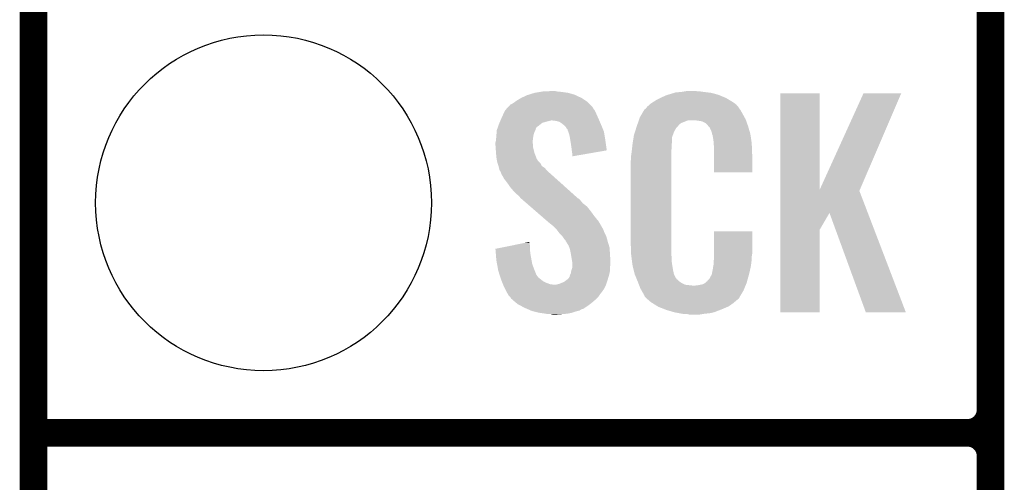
# Model space of a CAD drawing. Extents: x -0.05 to 0.95, y -0.15 to 1.54.
# Tile 6 of 44: x -0.05 to 0.16, y 0.34 to 0.44. Entities that reach past the tile are written whole.
import ezdxf

# ---------------------------------------------------------------- set-up
doc = ezdxf.new("R2010")
doc.units = 0
doc.layers.get('0').update_dxf_attribs({"linetype": 'CONTINUOUS'})
for name, color, linetype in [('HOD_CAP_2_CLICK_V101_GKO', 5, 'CONTINUOUS'), ('HOD_CAP_2_CLICK_V101_GTO', 14, 'CONTINUOUS'), ('HOD_CAP_2_CLICK_V101_GTS', 12, 'CONTINUOUS')]:
    doc.layers.add(name, color=color, linetype=linetype)

# ---------------------------------------------------------------- blocks, each defined once
blk = doc.blocks.new('ROUND_15')
blk.add_circle((0, 0), 0.0365)

msp = doc.modelspace()

# ---------------------------------------------------------------- linework, layer by layer
at = {"layer": 'HOD_CAP_2_CLICK_V101_GKO', "const_width": 0.006}
msp.add_lwpolyline([(-0.05, -0.15), (-0.05, 1.45)], dxfattribs=at)
at = {"layer": 'HOD_CAP_2_CLICK_V101_GTO', "const_width": 0.006}
for points in [[(0.158, -0.022), (0.158, 0.722)], [(0.158, 0.355), (0.158, 0.445)], [(-0.05, 0.35), (0.153, 0.35)], [(-0.05, 0.35), (0.153, 0.35)], [(0.158, 0.255), (0.158, 0.345)]]:
    msp.add_lwpolyline(points, dxfattribs=at)
for points in [[(0.153, 0.35, 0.414214), (0.158, 0.355)], [(0.158, 0.345, 0.414214), (0.153, 0.35)], [(0.158, 0.345, 0.414214), (0.153, 0.35)]]:
    msp.add_lwpolyline(points, format="xyb", dxfattribs=at)
at = {"layer": 'HOD_CAP_2_CLICK_V101_GTO'}
for points in [[(0.05762, 0.4235), (0.0589, 0.4239), (0.0676, 0.4235), (0.0662, 0.4239)], [(0.0589, 0.4239), (0.0601, 0.4241), (0.0662, 0.4239), (0.0648, 0.4241)], [(0.0601, 0.4241), (0.0607, 0.4242), (0.0648, 0.4241), (0.0638, 0.4242)], [(0.0607, 0.4242), (0.0628, 0.4243), (0.0638, 0.4242), (0.0633, 0.4243)], [(0.08793, 0.4235), (0.08927, 0.4239), (0.0988, 0.4235), (0.0973, 0.4239)], [(0.08927, 0.4239), (0.0896, 0.424), (0.0973, 0.4239), (0.0965, 0.424)], [(0.0896, 0.424), (0.0908, 0.4241), (0.0965, 0.424), (0.0957, 0.4241)], [(0.0908, 0.4241), (0.0914, 0.4242), (0.0957, 0.4241), (0.095, 0.4242)], [(0.0914, 0.4242), (0.092, 0.4243), (0.0945, 0.4242), (0.094, 0.4243)], [(0.1123, 0.4029), (0.1123, 0.4238), (0.1209, 0.4029), (0.1209, 0.4238)], [(0.1123, 0.4238), (0.1123, 0.4238), (0.1209, 0.4238), (0.1123, 0.4238)], [(0.1209, 0.4029), (0.1304, 0.4238), (0.12963, 0.4029), (0.1386, 0.4238)], [(0.1304, 0.4238), (0.1304, 0.4238), (0.1386, 0.4238), (0.1304, 0.4238)], [(0.0538, 0.4214), (0.0543, 0.4217), (0.0709, 0.4214), (0.0706, 0.4217)], [(0.0543, 0.4217), (0.05472, 0.422), (0.0706, 0.4217), (0.0703, 0.422)], [(0.05472, 0.422), (0.055, 0.4222), (0.0703, 0.422), (0.07, 0.4222)], [(0.055, 0.4222), (0.056, 0.4228), (0.07, 0.4222), (0.0691, 0.4228)], [(0.056, 0.4228), (0.0573, 0.4234), (0.0691, 0.4228), (0.06781, 0.4234)], [(0.0573, 0.4234), (0.05762, 0.4235), (0.06781, 0.4234), (0.0676, 0.4235)], [(0.08397, 0.4214), (0.0842, 0.4216), (0.1027, 0.4214), (0.10242, 0.4216)], [(0.0842, 0.4216), (0.08467, 0.4219), (0.10242, 0.4216), (0.102, 0.4219)], [(0.08467, 0.4219), (0.0853, 0.4223), (0.102, 0.4219), (0.10133, 0.4223)], [(0.0853, 0.4223), (0.0863, 0.4228), (0.10133, 0.4223), (0.1005, 0.4228)], [(0.0863, 0.4228), (0.0867, 0.423), (0.1005, 0.4228), (0.10001, 0.423)], [(0.0867, 0.423), (0.0876, 0.4234), (0.10001, 0.423), (0.09904, 0.4234)], [(0.0876, 0.4234), (0.08793, 0.4235), (0.09904, 0.4234), (0.0988, 0.4235)], [(0.05217, 0.4194), (0.0525, 0.4201), (0.0723, 0.4194), (0.07195, 0.4201)], [(0.0525, 0.4201), (0.05259, 0.4202), (0.07195, 0.4201), (0.0719, 0.4202)], [(0.05259, 0.4202), (0.05296, 0.4206), (0.0719, 0.4202), (0.0716, 0.4206)], [(0.05296, 0.4206), (0.05314, 0.4208), (0.0716, 0.4206), (0.0715, 0.4208)], [(0.05314, 0.4208), (0.0536, 0.4213), (0.0715, 0.4208), (0.071, 0.4213)], [(0.0536, 0.4213), (0.0538, 0.4214), (0.071, 0.4213), (0.0709, 0.4214)], [(0.08215, 0.4192), (0.08268, 0.4201), (0.1042, 0.4192), (0.1037, 0.4201)], [(0.08268, 0.4201), (0.0828, 0.4203), (0.1037, 0.4201), (0.10355, 0.4203)], [(0.0828, 0.4203), (0.083, 0.4204), (0.10355, 0.4203), (0.10347, 0.4204)], [(0.083, 0.4204), (0.08308, 0.4205), (0.10347, 0.4204), (0.1034, 0.4205)], [(0.08308, 0.4205), (0.08324, 0.4207), (0.1034, 0.4205), (0.1033, 0.4207)], [(0.08324, 0.4207), (0.0834, 0.4209), (0.1033, 0.4207), (0.10313, 0.4209)], [(0.0834, 0.4209), (0.08397, 0.4214), (0.10313, 0.4209), (0.1027, 0.4214)], [(0.0512, 0.4172), (0.05129, 0.4174), (0.06035, 0.4172), (0.0606, 0.4174)], [(0.05129, 0.4174), (0.05141, 0.4177), (0.0606, 0.4174), (0.0617, 0.4177)], [(0.05141, 0.4177), (0.0515, 0.4179), (0.0617, 0.4177), (0.0625, 0.4179)], [(0.0515, 0.4179), (0.05167, 0.4183), (0.07297, 0.4179), (0.0728, 0.4183)], [(0.05167, 0.4183), (0.0518, 0.4186), (0.0728, 0.4183), (0.07266, 0.4186)], [(0.0518, 0.4186), (0.05217, 0.4194), (0.07266, 0.4186), (0.0723, 0.4194)], [(0.0636, 0.4178), (0.0628, 0.4179), (0.07301, 0.4178), (0.07297, 0.4179)], [(0.0643, 0.4176), (0.0636, 0.4178), (0.0731, 0.4176), (0.07301, 0.4178)], [(0.0649, 0.4172), (0.0643, 0.4176), (0.07327, 0.4172), (0.0731, 0.4176)], [(0.08135, 0.4173), (0.08155, 0.4179), (0.0907, 0.4173), (0.0922, 0.4179)], [(0.08155, 0.4179), (0.08156, 0.4179), (0.0922, 0.4179), (0.0941, 0.4179)], [(0.08156, 0.4179), (0.08162, 0.4181), (0.10487, 0.4179), (0.1048, 0.4181)], [(0.08162, 0.4181), (0.0818, 0.4186), (0.1048, 0.4181), (0.10453, 0.4186)], [(0.0818, 0.4186), (0.08215, 0.4192), (0.10453, 0.4186), (0.1042, 0.4192)], [(0.0948, 0.4178), (0.0941, 0.4179), (0.10491, 0.4178), (0.10487, 0.4179)], [(0.0953, 0.4177), (0.0948, 0.4178), (0.10494, 0.4177), (0.10491, 0.4178)], [(0.0961, 0.4173), (0.0953, 0.4177), (0.10509, 0.4173), (0.10494, 0.4177)], [(0.0964, 0.417), (0.0961, 0.4173), (0.10519, 0.417), (0.10509, 0.4173)], [(0.05062, 0.4148), (0.05067, 0.4154), (0.0587, 0.4148), (0.0589, 0.4154)], [(0.05067, 0.4154), (0.0507, 0.4158), (0.0589, 0.4154), (0.0591, 0.4158)], [(0.0507, 0.4158), (0.05084, 0.4162), (0.0591, 0.4158), (0.0592, 0.4162)], [(0.05084, 0.4162), (0.05095, 0.4165), (0.0592, 0.4162), (0.0594, 0.4165)], [(0.05095, 0.4165), (0.05099, 0.4166), (0.0594, 0.4165), (0.0596, 0.4166)], [(0.05099, 0.4166), (0.0512, 0.4172), (0.0596, 0.4166), (0.06035, 0.4172)], [(0.06527, 0.4169), (0.0649, 0.4172), (0.0734, 0.4169), (0.07327, 0.4172)], [(0.0654, 0.4168), (0.06527, 0.4169), (0.07344, 0.4168), (0.0734, 0.4169)], [(0.0657, 0.4165), (0.0654, 0.4168), (0.07356, 0.4165), (0.07344, 0.4168)], [(0.0659, 0.4161), (0.0657, 0.4165), (0.07372, 0.4161), (0.07356, 0.4165)], [(0.0661, 0.4159), (0.0659, 0.4161), (0.0738, 0.4159), (0.07372, 0.4161)], [(0.0661, 0.4158), (0.0661, 0.4159), (0.07384, 0.4158), (0.0738, 0.4159)], [(0.06625, 0.4154), (0.0661, 0.4158), (0.074, 0.4154), (0.07384, 0.4158)], [(0.0664, 0.415), (0.06625, 0.4154), (0.07406, 0.415), (0.074, 0.4154)], [(0.0805, 0.4147), (0.08072, 0.4154), (0.08895, 0.4147), (0.0892, 0.4154)], [(0.08072, 0.4154), (0.08101, 0.4163), (0.0892, 0.4154), (0.0897, 0.4163)], [(0.08101, 0.4163), (0.0811, 0.4166), (0.0897, 0.4163), (0.09, 0.4166)], [(0.0811, 0.4166), (0.08113, 0.4167), (0.09, 0.4166), (0.0901, 0.4167)], [(0.08113, 0.4167), (0.0812, 0.4169), (0.0901, 0.4167), (0.0902, 0.4169)], [(0.0812, 0.4169), (0.08135, 0.4173), (0.0902, 0.4169), (0.0907, 0.4173)], [(0.09666, 0.4167), (0.0964, 0.417), (0.1053, 0.4167), (0.10519, 0.417)], [(0.097, 0.4163), (0.09666, 0.4167), (0.10542, 0.4163), (0.1053, 0.4167)], [(0.0974, 0.4154), (0.097, 0.4163), (0.10568, 0.4154), (0.10542, 0.4163)], [(0.09748, 0.415), (0.0974, 0.4154), (0.1058, 0.415), (0.10568, 0.4154)], [(0.0504, 0.4131), (0.05047, 0.4134), (0.0585, 0.4131), (0.0585, 0.4134)], [(0.0504, 0.413), (0.0504, 0.4131), (0.0585, 0.413), (0.0585, 0.4131)], [(0.05047, 0.4134), (0.0505, 0.4135), (0.0585, 0.4134), (0.05851, 0.4135)], [(0.0505, 0.4135), (0.05057, 0.4142), (0.05851, 0.4135), (0.0586, 0.4142)], [(0.05057, 0.4142), (0.0506, 0.4145), (0.0586, 0.4142), (0.05865, 0.4145)], [(0.0506, 0.4145), (0.05062, 0.4148), (0.05865, 0.4145), (0.0587, 0.4148)], [(0.0666, 0.4141), (0.0664, 0.415), (0.07421, 0.4141), (0.07406, 0.415)], [(0.06669, 0.4135), (0.0666, 0.4141), (0.0743, 0.4135), (0.07421, 0.4141)], [(0.0669, 0.4122), (0.06669, 0.4135), (0.07449, 0.4122), (0.0743, 0.4135)], [(0.0802, 0.4128), (0.08026, 0.4132), (0.08872, 0.4128), (0.0888, 0.4132)], [(0.08026, 0.4132), (0.08044, 0.4143), (0.0888, 0.4132), (0.0888, 0.4143)], [(0.08044, 0.4143), (0.0805, 0.4147), (0.0888, 0.4143), (0.08895, 0.4147)], [(0.0975, 0.4149), (0.09748, 0.415), (0.10582, 0.4149), (0.1058, 0.415)], [(0.0976, 0.4147), (0.0975, 0.4149), (0.10584, 0.4147), (0.10582, 0.4149)], [(0.0976, 0.4146), (0.0976, 0.4147), (0.10586, 0.4146), (0.10584, 0.4147)], [(0.0977, 0.4141), (0.0976, 0.4146), (0.10594, 0.4141), (0.10586, 0.4146)], [(0.0978, 0.4134), (0.0977, 0.4141), (0.10604, 0.4134), (0.10594, 0.4141)], [(0.09783, 0.413), (0.0978, 0.4134), (0.1061, 0.413), (0.10604, 0.4134)], [(0.0504, 0.4126), (0.0504, 0.413), (0.0586, 0.4126), (0.0585, 0.413)], [(0.05044, 0.412), (0.0504, 0.4126), (0.0586, 0.412), (0.0586, 0.4126)], [(0.0505, 0.4112), (0.05044, 0.412), (0.0588, 0.4112), (0.0586, 0.412)], [(0.05053, 0.4108), (0.0505, 0.4112), (0.0589, 0.4108), (0.0588, 0.4112)], [(0.067, 0.4114), (0.0669, 0.4122), (0.0746, 0.4114), (0.07449, 0.4122)], [(0.0671, 0.4107), (0.067, 0.4114), (0.07056, 0.4107), (0.0746, 0.4114)], [(0.0799, 0.4103), (0.08, 0.411), (0.0886, 0.4103), (0.0886, 0.411)], [(0.08, 0.411), (0.08001, 0.4111), (0.0886, 0.411), (0.0886, 0.4111)], [(0.08001, 0.4111), (0.0801, 0.4119), (0.0886, 0.4111), (0.0887, 0.4119)], [(0.0801, 0.4119), (0.08019, 0.4127), (0.0887, 0.4119), (0.0887, 0.4127)], [(0.08019, 0.4127), (0.0802, 0.4128), (0.0887, 0.4127), (0.08872, 0.4128)], [(0.0979, 0.4121), (0.09783, 0.413), (0.10614, 0.4121), (0.1061, 0.413)], [(0.0979, 0.4106), (0.0979, 0.4121), (0.1062, 0.4106), (0.10614, 0.4121)], [(0.0506, 0.4099), (0.05053, 0.4108), (0.05925, 0.4099), (0.0589, 0.4108)], [(0.05067, 0.4095), (0.0506, 0.4099), (0.0594, 0.4095), (0.05925, 0.4099)], [(0.05069, 0.4094), (0.05067, 0.4095), (0.0595, 0.4094), (0.0594, 0.4095)], [(0.05073, 0.4092), (0.05069, 0.4094), (0.0596, 0.4092), (0.0595, 0.4094)], [(0.0508, 0.4088), (0.05073, 0.4092), (0.06, 0.4088), (0.0596, 0.4092)], [(0.05087, 0.4086), (0.0508, 0.4088), (0.0602, 0.4086), (0.06, 0.4088)], [(0.0671, 0.4101), (0.0671, 0.4107), (0.0671, 0.4101), (0.07056, 0.4107)], [(0.0798, 0.4091), (0.0799, 0.4096), (0.0886, 0.4091), (0.0886, 0.4096)], [(0.0798, 0.3914), (0.0798, 0.4091), (0.0886, 0.3914), (0.0886, 0.4091)], [(0.0799, 0.4096), (0.0799, 0.4103), (0.0886, 0.4096), (0.0886, 0.4103)], [(0.0979, 0.4066), (0.0979, 0.4106), (0.1062, 0.4066), (0.1062, 0.4106)], [(0.05107, 0.408), (0.05087, 0.4086), (0.0605, 0.408), (0.0602, 0.4086)], [(0.0511, 0.4079), (0.05107, 0.408), (0.06065, 0.4079), (0.0605, 0.408)], [(0.05117, 0.4076), (0.0511, 0.4079), (0.0611, 0.4076), (0.06065, 0.4079)], [(0.0513, 0.4071), (0.05117, 0.4076), (0.06153, 0.4071), (0.0611, 0.4076)], [(0.05142, 0.4069), (0.0513, 0.4071), (0.0617, 0.4069), (0.06153, 0.4071)], [(0.0516, 0.4066), (0.05142, 0.4069), (0.06205, 0.4066), (0.0617, 0.4069)], [(0.05167, 0.4063), (0.0516, 0.4066), (0.0624, 0.4063), (0.06205, 0.4066)], [(0.0517, 0.4062), (0.05167, 0.4063), (0.06251, 0.4062), (0.0624, 0.4063)], [(0.0518, 0.4061), (0.0517, 0.4062), (0.06262, 0.4061), (0.06251, 0.4062)], [(0.0523, 0.4052), (0.0518, 0.4061), (0.06362, 0.4052), (0.06262, 0.4061)], [(0.053, 0.4043), (0.0523, 0.4052), (0.06463, 0.4043), (0.06362, 0.4052)], [(0.0537, 0.4033), (0.053, 0.4043), (0.06574, 0.4033), (0.06463, 0.4043)], [(0.0543, 0.4026), (0.0537, 0.4033), (0.06652, 0.4026), (0.06574, 0.4033)], [(0.055, 0.4019), (0.0543, 0.4026), (0.0673, 0.4019), (0.06652, 0.4026)], [(0.1123, 0.4026), (0.1123, 0.4029), (0.1295, 0.4026), (0.12963, 0.4029)], [(0.1123, 0.3978), (0.1123, 0.4026), (0.13134, 0.3978), (0.1295, 0.4026)], [(0.0555, 0.4015), (0.055, 0.4019), (0.06774, 0.4015), (0.0673, 0.4019)], [(0.0558, 0.4011), (0.0555, 0.4015), (0.06819, 0.4011), (0.06774, 0.4015)], [(0.0559, 0.401), (0.0558, 0.4011), (0.0683, 0.401), (0.06819, 0.4011)], [(0.05602, 0.4009), (0.0559, 0.401), (0.0685, 0.4009), (0.0683, 0.401)], [(0.05648, 0.4005), (0.05602, 0.4009), (0.0689, 0.4005), (0.0685, 0.4009)], [(0.05717, 0.3999), (0.05648, 0.4005), (0.0694, 0.3999), (0.0689, 0.4005)], [(0.05798, 0.3992), (0.05717, 0.3999), (0.0703, 0.3992), (0.0694, 0.3999)], [(0.05913, 0.3982), (0.05798, 0.3992), (0.0711, 0.3982), (0.0703, 0.3992)], [(0.0604, 0.3971), (0.05913, 0.3982), (0.0719, 0.3971), (0.0711, 0.3982)], [(0.06167, 0.396), (0.0604, 0.3971), (0.0728, 0.396), (0.0719, 0.3971)], [(0.0619, 0.3958), (0.06167, 0.396), (0.07292, 0.3958), (0.0728, 0.396)], [(0.1123, 0.3942), (0.1123, 0.3978), (0.1209, 0.3942), (0.123, 0.3978)], [(0.1309, 0.3762), (0.123, 0.3978), (0.1396, 0.3762), (0.13134, 0.3978)], [(0.0629, 0.395), (0.0619, 0.3958), (0.07338, 0.395), (0.07292, 0.3958)], [(0.0631, 0.3948), (0.0629, 0.395), (0.0735, 0.3948), (0.07338, 0.395)], [(0.0633, 0.3946), (0.0631, 0.3948), (0.0736, 0.3946), (0.0735, 0.3948)], [(0.0636, 0.3943), (0.0633, 0.3946), (0.0738, 0.3943), (0.0736, 0.3946)], [(0.0637, 0.3942), (0.0636, 0.3943), (0.07384, 0.3942), (0.0738, 0.3943)], [(0.06423, 0.3935), (0.0637, 0.3942), (0.0741, 0.3935), (0.07384, 0.3942)], [(0.0979, 0.3889), (0.0979, 0.3938), (0.1062, 0.3889), (0.1062, 0.3938)], [(0.0979, 0.3938), (0.0979, 0.3938), (0.1062, 0.3938), (0.0979, 0.3938)], [(0.1123, 0.3762), (0.1123, 0.3942), (0.1209, 0.3762), (0.1209, 0.3942)], [(0.0643, 0.3934), (0.06423, 0.3935), (0.07415, 0.3934), (0.0741, 0.3935)], [(0.0649, 0.3928), (0.0643, 0.3934), (0.07445, 0.3928), (0.07415, 0.3934)], [(0.06497, 0.3927), (0.0649, 0.3928), (0.0745, 0.3927), (0.07445, 0.3928)], [(0.0653, 0.3922), (0.06497, 0.3927), (0.07464, 0.3922), (0.0745, 0.3927)], [(0.0656, 0.3919), (0.0653, 0.3922), (0.07472, 0.3919), (0.07464, 0.3922)], [(0.0657, 0.3916), (0.0656, 0.3919), (0.0748, 0.3916), (0.07472, 0.3919)], [(0.0504, 0.39), (0.05386, 0.3907), (0.0579, 0.39), (0.0579, 0.3907)], [(0.05041, 0.3899), (0.0504, 0.39), (0.0579, 0.3899), (0.0579, 0.39)], [(0.05049, 0.3889), (0.05041, 0.3899), (0.058, 0.3889), (0.0579, 0.3899)], [(0.05386, 0.3907), (0.05682, 0.3913), (0.0579, 0.3907), (0.0578, 0.3913)], [(0.05682, 0.3913), (0.0578, 0.3915), (0.0578, 0.3913), (0.0578, 0.3915)], [(0.0658, 0.3915), (0.0657, 0.3916), (0.07483, 0.3915), (0.0748, 0.3916)], [(0.0663, 0.3907), (0.0658, 0.3915), (0.07508, 0.3907), (0.07483, 0.3915)], [(0.06645, 0.3903), (0.0663, 0.3907), (0.0752, 0.3903), (0.07508, 0.3907)], [(0.0666, 0.3899), (0.06645, 0.3903), (0.07523, 0.3899), (0.0752, 0.3903)], [(0.06681, 0.3888), (0.0666, 0.3899), (0.0753, 0.3888), (0.07523, 0.3899)], [(0.07989, 0.3889), (0.0798, 0.3914), (0.0886, 0.3889), (0.0886, 0.3914)], [(0.0506, 0.3875), (0.05049, 0.3889), (0.05825, 0.3875), (0.058, 0.3889)], [(0.05075, 0.3867), (0.0506, 0.3875), (0.0584, 0.3867), (0.05825, 0.3875)], [(0.0669, 0.3883), (0.06681, 0.3888), (0.07533, 0.3883), (0.0753, 0.3888)], [(0.06708, 0.3872), (0.0669, 0.3883), (0.0754, 0.3872), (0.07533, 0.3883)], [(0.0799, 0.3887), (0.07989, 0.3889), (0.08863, 0.3887), (0.0886, 0.3889)], [(0.07997, 0.3882), (0.0799, 0.3887), (0.0887, 0.3882), (0.08863, 0.3887)], [(0.08008, 0.3873), (0.07997, 0.3882), (0.0887, 0.3873), (0.0887, 0.3882)], [(0.0978, 0.3871), (0.09787, 0.3876), (0.10603, 0.3871), (0.1061, 0.3876)], [(0.09787, 0.3876), (0.0979, 0.3878), (0.1061, 0.3876), (0.1061, 0.3878)], [(0.0979, 0.3883), (0.0979, 0.3889), (0.1061, 0.3883), (0.1062, 0.3889)], [(0.0979, 0.3878), (0.0979, 0.3883), (0.1061, 0.3878), (0.1061, 0.3883)], [(0.05095, 0.3856), (0.05075, 0.3867), (0.0588, 0.3856), (0.0584, 0.3867)], [(0.051, 0.3853), (0.05095, 0.3856), (0.05892, 0.3853), (0.0588, 0.3856)], [(0.05122, 0.3846), (0.051, 0.3853), (0.0592, 0.3846), (0.05892, 0.3853)], [(0.06688, 0.3852), (0.0669, 0.3853), (0.0753, 0.3852), (0.0753, 0.3853)], [(0.0669, 0.3853), (0.0671, 0.3859), (0.0753, 0.3853), (0.0753, 0.3859)], [(0.0671, 0.3871), (0.06708, 0.3872), (0.0754, 0.3871), (0.0754, 0.3872)], [(0.0671, 0.3867), (0.0671, 0.3871), (0.0754, 0.3867), (0.0754, 0.3871)], [(0.0671, 0.386), (0.0671, 0.3867), (0.0753, 0.386), (0.0754, 0.3867)], [(0.0671, 0.3859), (0.0671, 0.386), (0.0753, 0.3859), (0.0753, 0.386)], [(0.0802, 0.3864), (0.08008, 0.3873), (0.08884, 0.3864), (0.0887, 0.3873)], [(0.08045, 0.3854), (0.0802, 0.3864), (0.089, 0.3854), (0.08884, 0.3864)], [(0.08067, 0.3845), (0.08045, 0.3854), (0.0892, 0.3845), (0.089, 0.3854)], [(0.0974, 0.3844), (0.0976, 0.3854), (0.1055, 0.3844), (0.10574, 0.3854)], [(0.0976, 0.3855), (0.0977, 0.3857), (0.10576, 0.3855), (0.10581, 0.3857)], [(0.0976, 0.3854), (0.0976, 0.3855), (0.10574, 0.3854), (0.10576, 0.3855)], [(0.0977, 0.386), (0.09772, 0.3861), (0.10588, 0.386), (0.1059, 0.3861)], [(0.0977, 0.3857), (0.0977, 0.386), (0.10581, 0.3857), (0.10588, 0.386)], [(0.09772, 0.3861), (0.0978, 0.3865), (0.1059, 0.3861), (0.10595, 0.3865)], [(0.0978, 0.3865), (0.0978, 0.3871), (0.10595, 0.3865), (0.10603, 0.3871)], [(0.05125, 0.3845), (0.05122, 0.3846), (0.0592, 0.3845), (0.0592, 0.3846)], [(0.05135, 0.3842), (0.05125, 0.3845), (0.0594, 0.3842), (0.0592, 0.3845)], [(0.05147, 0.3838), (0.05135, 0.3842), (0.0597, 0.3838), (0.0594, 0.3842)], [(0.0516, 0.3834), (0.05147, 0.3838), (0.0602, 0.3834), (0.0597, 0.3838)], [(0.05176, 0.383), (0.0516, 0.3834), (0.0607, 0.383), (0.0602, 0.3834)], [(0.0653, 0.3828), (0.06597, 0.3833), (0.07463, 0.3828), (0.0748, 0.3833)], [(0.06597, 0.3833), (0.0661, 0.3834), (0.0748, 0.3833), (0.07483, 0.3834)], [(0.0661, 0.3834), (0.0663, 0.3836), (0.07483, 0.3834), (0.07489, 0.3836)], [(0.0663, 0.3836), (0.0665, 0.3839), (0.07489, 0.3836), (0.07498, 0.3839)], [(0.0665, 0.3839), (0.0666, 0.3843), (0.07498, 0.3839), (0.0751, 0.3843)], [(0.0666, 0.3843), (0.0668, 0.3847), (0.0751, 0.3843), (0.07519, 0.3847)], [(0.0668, 0.3847), (0.06688, 0.3852), (0.07519, 0.3847), (0.0753, 0.3852)], [(0.0807, 0.3844), (0.08067, 0.3845), (0.08925, 0.3844), (0.0892, 0.3845)], [(0.08099, 0.3837), (0.0807, 0.3844), (0.0896, 0.3837), (0.08925, 0.3844)], [(0.08103, 0.3836), (0.08099, 0.3837), (0.0897, 0.3836), (0.0896, 0.3837)], [(0.08111, 0.3834), (0.08103, 0.3836), (0.0898, 0.3834), (0.0897, 0.3836)], [(0.08119, 0.3832), (0.08111, 0.3834), (0.0901, 0.3832), (0.0898, 0.3834)], [(0.08132, 0.3829), (0.08119, 0.3832), (0.0904, 0.3829), (0.0901, 0.3832)], [(0.0964, 0.3829), (0.0965, 0.3831), (0.10508, 0.3829), (0.10514, 0.3831)], [(0.0965, 0.3831), (0.0969, 0.3835), (0.10514, 0.3831), (0.10525, 0.3835)], [(0.0969, 0.3835), (0.0974, 0.3844), (0.10525, 0.3835), (0.1055, 0.3844)], [(0.05192, 0.3826), (0.05176, 0.383), (0.0615, 0.3826), (0.0607, 0.383)], [(0.05204, 0.3823), (0.05192, 0.3826), (0.0623, 0.3823), (0.0615, 0.3826)], [(0.05208, 0.3822), (0.05204, 0.3823), (0.0632, 0.3822), (0.0623, 0.3823)], [(0.05212, 0.3821), (0.05208, 0.3822), (0.0744, 0.3821), (0.07443, 0.3822)], [(0.0522, 0.3819), (0.05212, 0.3821), (0.0743, 0.3819), (0.0744, 0.3821)], [(0.0526, 0.3811), (0.0522, 0.3819), (0.0739, 0.3811), (0.0743, 0.3819)], [(0.05265, 0.381), (0.0526, 0.3811), (0.0738, 0.381), (0.0739, 0.3811)], [(0.0528, 0.3807), (0.05265, 0.381), (0.0736, 0.3807), (0.0738, 0.381)], [(0.0635, 0.3822), (0.0643, 0.3824), (0.07443, 0.3822), (0.0745, 0.3824)], [(0.0643, 0.3824), (0.0653, 0.3828), (0.0745, 0.3824), (0.07463, 0.3828)], [(0.0814, 0.3827), (0.08132, 0.3829), (0.0907, 0.3827), (0.0904, 0.3829)], [(0.08148, 0.3825), (0.0814, 0.3827), (0.091, 0.3825), (0.0907, 0.3827)], [(0.08159, 0.3822), (0.08148, 0.3825), (0.0916, 0.3822), (0.091, 0.3825)], [(0.08167, 0.382), (0.08159, 0.3822), (0.0934, 0.382), (0.0916, 0.3822)], [(0.0819, 0.3814), (0.08167, 0.382), (0.10451, 0.3814), (0.10475, 0.382)], [(0.08218, 0.3809), (0.0819, 0.3814), (0.1043, 0.3809), (0.10451, 0.3814)], [(0.0938, 0.382), (0.0941, 0.3821), (0.10475, 0.382), (0.10479, 0.3821)], [(0.0945, 0.3821), (0.0955, 0.3823), (0.10479, 0.3821), (0.10488, 0.3823)], [(0.0955, 0.3823), (0.096, 0.3826), (0.10488, 0.3823), (0.105, 0.3826)], [(0.096, 0.3826), (0.0963, 0.3829), (0.105, 0.3826), (0.10508, 0.3829)], [(0.05308, 0.3802), (0.0528, 0.3807), (0.0732, 0.3802), (0.0736, 0.3807)], [(0.0533, 0.3798), (0.05308, 0.3802), (0.07293, 0.3798), (0.0732, 0.3802)], [(0.0535, 0.3796), (0.0533, 0.3798), (0.0728, 0.3796), (0.07293, 0.3798)], [(0.0537, 0.3794), (0.0535, 0.3796), (0.0726, 0.3794), (0.0728, 0.3796)], [(0.0538, 0.3792), (0.0537, 0.3794), (0.0724, 0.3792), (0.0726, 0.3794)], [(0.05403, 0.379), (0.0538, 0.3792), (0.0722, 0.379), (0.0724, 0.3792)], [(0.05473, 0.3784), (0.05403, 0.379), (0.0715, 0.3784), (0.0722, 0.379)], [(0.0824, 0.3805), (0.08218, 0.3809), (0.10406, 0.3805), (0.1043, 0.3809)], [(0.0826, 0.3802), (0.0824, 0.3805), (0.10388, 0.3802), (0.10406, 0.3805)], [(0.0827, 0.3799), (0.0826, 0.3802), (0.1037, 0.3799), (0.10388, 0.3802)], [(0.0828, 0.3798), (0.0827, 0.3799), (0.10364, 0.3798), (0.1037, 0.3799)], [(0.0828, 0.3797), (0.0828, 0.3798), (0.10358, 0.3797), (0.10364, 0.3798)], [(0.0831, 0.3794), (0.0828, 0.3797), (0.1034, 0.3794), (0.10358, 0.3797)], [(0.0833, 0.3792), (0.0831, 0.3794), (0.1033, 0.3792), (0.1034, 0.3794)], [(0.0835, 0.379), (0.0833, 0.3792), (0.10305, 0.379), (0.1033, 0.3792)], [(0.08373, 0.3788), (0.0835, 0.379), (0.1028, 0.3788), (0.10305, 0.379)], [(0.0842, 0.3784), (0.08373, 0.3788), (0.10233, 0.3784), (0.1028, 0.3788)], [(0.0552, 0.378), (0.05473, 0.3784), (0.07099, 0.378), (0.0715, 0.3784)], [(0.05576, 0.3777), (0.0552, 0.378), (0.0706, 0.3777), (0.07099, 0.378)], [(0.0567, 0.3772), (0.05576, 0.3777), (0.06985, 0.3772), (0.0706, 0.3777)], [(0.05693, 0.3771), (0.0567, 0.3772), (0.0697, 0.3771), (0.06985, 0.3772)], [(0.05716, 0.377), (0.05693, 0.3771), (0.0696, 0.377), (0.0697, 0.3771)], [(0.05739, 0.3769), (0.05716, 0.377), (0.0692, 0.3769), (0.0696, 0.377)], [(0.05807, 0.3766), (0.05739, 0.3769), (0.0687, 0.3766), (0.0692, 0.3769)], [(0.08452, 0.3782), (0.0842, 0.3784), (0.1021, 0.3782), (0.10233, 0.3784)], [(0.08564, 0.3775), (0.08452, 0.3782), (0.1011, 0.3775), (0.1021, 0.3782)], [(0.0858, 0.3774), (0.08564, 0.3775), (0.10087, 0.3774), (0.1011, 0.3775)], [(0.08709, 0.3769), (0.0858, 0.3774), (0.0997, 0.3769), (0.10087, 0.3774)], [(0.0876, 0.3767), (0.08709, 0.3769), (0.09919, 0.3767), (0.0997, 0.3769)], [(0.0893, 0.3762), (0.0876, 0.3767), (0.0979, 0.3762), (0.09919, 0.3767)], [(0.0583, 0.3765), (0.05807, 0.3766), (0.0683, 0.3765), (0.0687, 0.3766)], [(0.0587, 0.3764), (0.0583, 0.3765), (0.0679, 0.3764), (0.0683, 0.3765)], [(0.0599, 0.3761), (0.0587, 0.3764), (0.067, 0.3761), (0.0679, 0.3764)], [(0.0613, 0.3759), (0.0599, 0.3761), (0.066, 0.3759), (0.067, 0.3761)], [(0.0619, 0.3758), (0.0613, 0.3759), (0.0648, 0.3758), (0.066, 0.3759)], [(0.0629, 0.3757), (0.0625, 0.3758), (0.0635, 0.3757), (0.0648, 0.3758)], [(0.09037, 0.376), (0.0893, 0.3762), (0.097, 0.376), (0.0979, 0.3762)], [(0.0909, 0.3759), (0.09037, 0.376), (0.0959, 0.3759), (0.097, 0.376)], [(0.0915, 0.3758), (0.0909, 0.3759), (0.0953, 0.3758), (0.0959, 0.3759)], [(0.0926, 0.3757), (0.0922, 0.3758), (0.0947, 0.3757), (0.0953, 0.3758)], [(0.1396, 0.3762), (0.1396, 0.3762), (0.1396, 0.3762), (0.1309, 0.3762)]]:
    msp.add_solid(points, dxfattribs=at)

# ---------------------------------------------------------------- block references
at = {"layer": 'HOD_CAP_2_CLICK_V101_GTS'}
msp.add_blockref('ROUND_15', (0, 0.4), dxfattribs=at)

doc.saveas('drawing.dxf')
